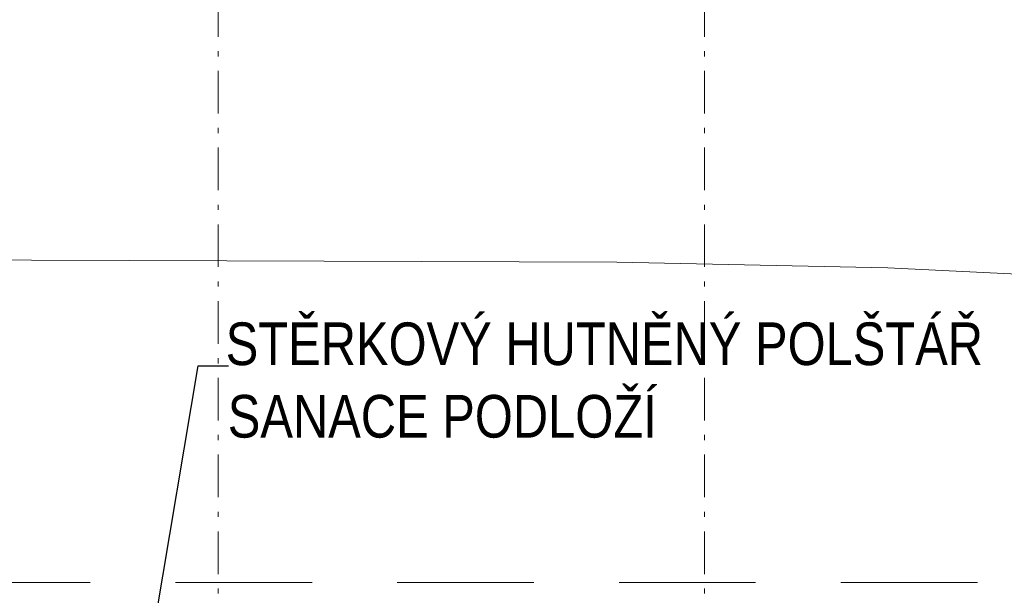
# Model space of a CAD drawing. Header units: millimetres. Extents: x -479461597 to -478645968, y -1101060132 to -1100898045.
# Tile 139 of 145: x -478672871 to -478667100, y -1101046576 to -1101043201. Entities that reach past the tile are written whole.
import ezdxf
from ezdxf.enums import TextEntityAlignment as Align

# ---------------------------------------------------------------- set-up
doc = ezdxf.new("R2010")
doc.units = ezdxf.units.MM
doc.header["$MEASUREMENT"] = 0
for name, pattern in [('Wipeout_Contour', [1000, 0, -1000]), ('Čerchovaná M', [450, 250, -85, 30, -85]), ('Čárkovaná L', [1300, 800, -500])]:
    doc.linetypes.add(name, pattern=pattern)
for name, color, linetype, lineweight, true_color in [('Anotace - SP_Pero_č.__25', 7, 'Continuous', 13, 0x1a4f6e), ('Konstrukční síť_Pero_č.__81', 7, 'Continuous', 13, 0xa8a8a8), ('Situace - terén HTU_Pero_č.__186', 7, 'Continuous', 20, 0x7b0011), ('Situace - terén PT_Pero_č.__190', 7, 'Continuous', 20, 0x6d6f03)]:
    doc.layers.add(name, color=color, linetype=linetype, lineweight=lineweight, true_color=true_color)
for name, color, linetype, lineweight in [('Anotace - SP_Pero_č.__6', 7, 'Continuous', 20), ('Bourané_Anotace - SP_Pero_č.__2', 7, 'Continuous', 20), ('Konstrukční síť_Pero_č.__183', 7, 'Continuous', 20)]:
    doc.layers.add(name, color=color, linetype=linetype, lineweight=lineweight)
for name, color, linetype in [('Bourané_2D prvky - vyplně', 7, 'Continuous'), ('Konstrukční síť', 7, 'Continuous'), ('Situace - terén PT', 7, 'Continuous')]:
    doc.layers.add(name, color=color, linetype=linetype)
doc.styles.add('GENERATED_STYLE_5', font='txt')
doc.styles.add('GENERATED_STYLE_7', font='txt')
doc.dimstyles.new('GENERATED_STYLE__4', dxfattribs={"dimtxt": 0.18, "dimasz": 182.4, "dimexe": 0.18, "dimexo": 0.0625, "dimgap": 0.09, "dimtad": 0, "dimtih": 1, "dimtoh": 1, "dimdec": 4, "dimzin": 0, "dimdsep": 46, "dimcen": 0.09, "dimadec": 0, "dimazin": 0, "dimtfac": 1, "dimtdec": 4, "dimtmove": 0, "dimatfit": 3, "dimldrblk": 'ARROWHEAD_1', "dimfxl": 1, "dimtolj": 1, "dimtzin": 0, "dimarcsym": 0})

# ---------------------------------------------------------------- blocks, each defined once
blk = doc.blocks.new('Řez_35_6', base_point=(-478662657.7, -1101046200.7))
at = {"layer": 'Situace - terén PT_Pero_č.__190', "color": 66, "linetype": 'Continuous', "lineweight": 20, "true_color": 0x6d6f03, "flags": 128}
blk.add_lwpolyline([(-478660568.3, -1101045407.4), (-478662577.1, -1101045275.7), (-478662648.9, -1101045249.7), (-478663313, -1101045023.6), (-478663762.4, -1101044980.4), (-478665341.3, -1101044774.7), (-478667783.2, -1101044654.8), (-478669371.7, -1101044621.4), (-478675090.3, -1101044603.2), (-478676155, -1101044606.4), (-478682693.5, -1101044552.6), (-478682788.2, -1101044546.2), (-478683514.5, -1101044535.4), (-478688414.4, -1101044493.6), (-478688959.6, -1101044504.9), (-478692483.3, -1101044600.7), (-478693070.4, -1101044595.5), (-478719463.7, -1101044369.1)], dxfattribs=at)
blk = doc.blocks.new('Standardní značka sítě[30]_6', base_point=(-478671707.8, -1101036200.7))
at = {"layer": 'Konstrukční síť_Pero_č.__81', "color": 253, "linetype": 'Čerchovaná M', "lineweight": 13, "true_color": 0xa8a8a8}
blk.add_line((-478671707.8, -1101037200.7), (-478671707.8, -1101049200.7), dxfattribs=at)
at = {"layer": 'Konstrukční síť_Pero_č.__183', "color": 7, "lineweight": 20, "style": 'GENERATED_STYLE_7'}
for tag, p in [('AC_MarkerText_1_0', (-478671707.8, -1101035949.3)), ('AC_MarkerText_1_1', (-478671707.8, -1101050449.3))]:
    blk.add_attdef(tag, text='', height=250, rotation=360, dxfattribs=at).set_placement(p, align=Align.MIDDLE_CENTER)
blk = doc.blocks.new('Standardní značka sítě[31]_6', base_point=(-478668857.7, -1101036200.7))
at = {"layer": 'Konstrukční síť_Pero_č.__81', "color": 253, "linetype": 'Čerchovaná M', "lineweight": 13, "true_color": 0xa8a8a8}
blk.add_line((-478668857.7, -1101037200.7), (-478668857.7, -1101049200.7), dxfattribs=at)
at = {"layer": 'Konstrukční síť_Pero_č.__183', "color": 7, "lineweight": 20, "style": 'GENERATED_STYLE_7'}
for tag, p in [('AC_MarkerText_1_0', (-478668857.7, -1101035949.3)), ('AC_MarkerText_1_1', (-478668857.7, -1101050449.3))]:
    blk.add_attdef(tag, text='', height=250, rotation=360, dxfattribs=at).set_placement(p, align=Align.MIDDLE_CENTER)
blk = doc.blocks.new('ARROWHEAD_1')
at = {"color": 0, "linetype": 'Continuous', "lineweight": 0}
blk.add_line((0, 0), (-1, 0), dxfattribs=at)
blk.add_circle((0, 0), 0.25, dxfattribs=at)

msp = doc.modelspace()

# ---------------------------------------------------------------- block references
at = {"layer": 'Konstrukční síť', "color": 7, "linetype": 'Continuous', "lineweight": 20}
for name, p in [('Standardní značka sítě[30]_6', (-478671707.8, -1101036200.7)), ('Standardní značka sítě[31]_6', (-478668857.7, -1101036200.7))]:
    msp.add_blockref(name, p, dxfattribs=at)
at = {"layer": 'Situace - terén PT', "lineweight": 0}
msp.add_blockref('Řez_35_6', (-478662657.7, -1101046200.7), dxfattribs=at)

# ---------------------------------------------------------------- next in the draw order: wipeouts: each hides what was drawn before it
at = {"color": 254, "linetype": 'Wipeout_Contour', "lineweight": 0, "ltscale": 21610787350.26364}
msp.add_wipeout([(-478691916.3, -1101043989.3), (-478691978.8, -1101043989.3), (-478691978.5, -1101048360.2), (-478659567.8, -1101048357.9), (-478659567.8, -1101047564.7), (-478660705.3, -1101047576), (-478660810.4, -1101047958.3), (-478661104.7, -1101047958.3), (-478661207.3, -1101047585.3), (-478674683, -1101047450.5), (-478687243.9, -1101047650.9), (-478687299, -1101047859.2), (-478687593.3, -1101047859.2), (-478687684.4, -1101047527.8), (-478691005.8, -1101047426.3), (-478691005.8, -1101047200.7), (-478691555.8, -1101047200.7), (-478691555.8, -1101044504.1)], dxfattribs=at).dxf.layer = 'Bourané_2D prvky - vyplně'

# ---------------------------------------------------------------- next in the draw order: linework, layer by layer
at = {"layer": 'Situace - terén HTU_Pero_č.__186', "color": 246, "linetype": 'Čárkovaná L', "lineweight": 20, "true_color": 0x7b0011}
msp.add_line((-478690157.8, -1101046500.7), (-478659568.9, -1101046500.7), dxfattribs=at)
msp.add_line((-478690157.8, -1101046500.7), (-478659568.9, -1101046500.7), dxfattribs=at)

# ---------------------------------------------------------------- next in the draw order: texts
at = {"layer": 'Anotace - SP_Pero_č.__6', "color": 7, "linetype": 'Continuous', "lineweight": 20, "insert": (-478667224.9, -1101045229.4), "char_height": 250, "attachment_point": 9, "style": 'GENERATED_STYLE_5'}
msp.add_mtext('\\A1;{\\pqr;\\fArial Narrow|b0|i0|c238|p34;STĚRKOVÝ HUTNĚNÝ POLŠTÁŘ}', dxfattribs=at)
at = {"layer": 'Bourané_Anotace - SP_Pero_č.__2', "color": 7, "linetype": 'Continuous', "lineweight": 20, "insert": (-478671651.4, -1101045527.7), "char_height": 250, "attachment_point": 4, "style": 'GENERATED_STYLE_5'}
msp.add_mtext('\\A1;{\\pql;\\fArial Narrow|b0|i0|c238|p34;SANACE PODLOŽÍ}', dxfattribs=at)

# ---------------------------------------------------------------- next in the draw order: leaders
at = {"layer": 'Anotace - SP_Pero_č.__25', "color": 146, "linetype": 'Continuous', "lineweight": 13, "true_color": 0x1a4f6e, "annotation_type": 0, "has_hookline": 1, "hookline_direction": 0, "text_width": 4421.9}
msp.add_leader([(-478672109.2, -1101046915.5), (-478671824.2, -1101045229.4), (-478671646.9, -1101045229.4)], dimstyle='GENERATED_STYLE__4', dxfattribs=at)

doc.saveas('drawing.dxf')
